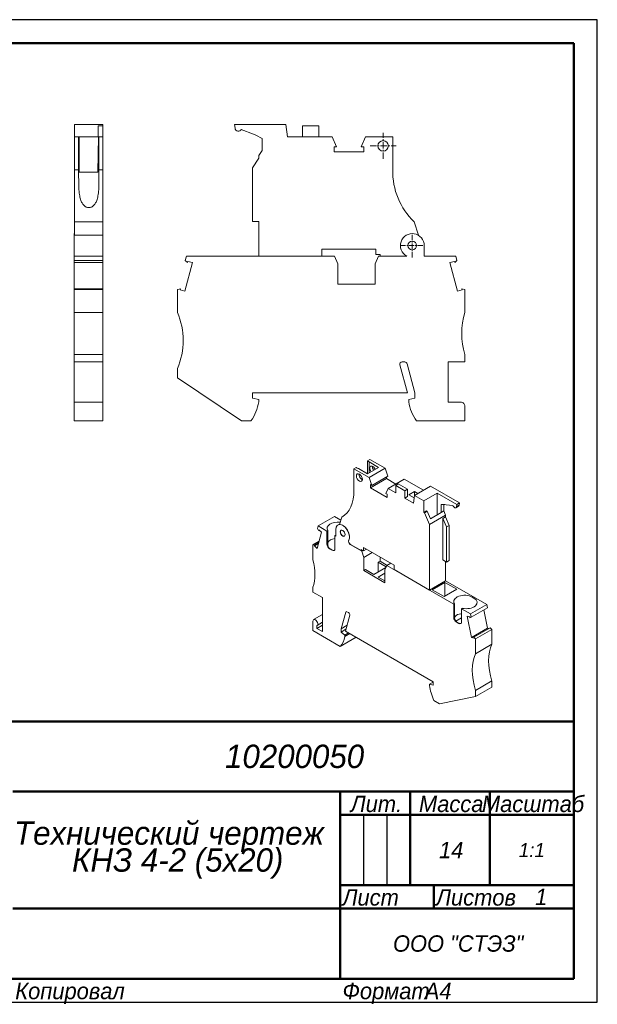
# Model space of a CAD drawing. Header units: millimetres. Extents: x 0 to 297, y 0 to 210.
# Tile 2 of 2: x 173 to 297, y 0 to 210. Entities that reach past the tile are written whole.
import ezdxf

# ---------------------------------------------------------------- set-up
doc = ezdxf.new("R2010")
doc.units = ezdxf.units.MM
doc.linetypes.add('CENTER_per1_scale0.036417', pattern=[1.85, 1.15625, -0.23125, 0.23125, -0.23125])
doc.linetypes.add('CENTER_per1_scale0.044291', pattern=[2.25, 1.40625, -0.28125, 0.28125, -0.28125])

# ---------------------------------------------------------------- blocks, each defined once
blk = doc.blocks.new('_FR1Страница_1')
at = {"color": 7, "linetype": 'Continuous', "lineweight": 25}
for p, q in [((297, 210), (0, 210)), ((297, 0), (297, 210)), ((247, 40), (247, 25)), ((252, 40), (252, 25)), ((242, 20), (292, 20)), ((262, 20), (262, 20)), ((0, 0), (297, 0))]:
    blk.add_line(p, q, dxfattribs=at)
at = {"color": 7, "linetype": 'Continuous', "lineweight": 50}
for p, q in [((20, 205), (292, 205)), ((292, 205), (292, 5)), ((107, 60), (292, 60)), ((172, 45), (292, 45)), ((242, 45), (242, 5)), ((257, 45), (257, 25)), ((274, 45), (274, 25)), ((242, 40), (292, 40)), ((242, 25), (292, 25)), ((262, 25), (262, 20)), ((172, 20), (292, 20)), ((292, 5), (20, 5))]:
    blk.add_line(p, q, dxfattribs=at)
at = {"color": 7}
for s, insert, char_height, width, attachment_point in [('\\pl0.5;{\\fT-FLEX Type A|b0|i1;\\l\\C250;10200050 \\P}', (232, 52.5), 5, 122.5, 5), ('\\pl0.5;{\\fT-FLEX Type A|b0|i1;\\l\\C250;Масштаб\\P}', (283, 44.125), 3.5, 19.75, 2), ('\\pl0.5;{\\fT-FLEX Type A|b0|i1;\\l\\C250;Лит.\\P}', (249.5, 44.125), 3.5, 16.75, 2), ('\\pl0.5;{\\fT-FLEX Type A|b0|i1;\\l\\C250;Масса\\P}', (265.5, 44.125), 3.5, 18.75, 2), ('\\pl0.5;{\\fT-FLEX Type A|b0|i1;\\l\\C250;14\\P}', (265.5, 32.5), 3.5, 18.75, 5), ('{\\fT-FLEX Type A|b0|i1;\\l\\C250;1:1\\P}', (283, 32.5), 3, 19.5, 5), ('\\pl0.5;{\\fT-FLEX Type A|b0|i1;\\l\\C250;\\P}', (244.5, 32.5), 3.5, 6.75, 5), ('\\pl0.5;{\\fT-FLEX Type A|b0|i1;\\l\\C250;\\P}', (249.5, 32.5), 3.5, 6.75, 5), ('\\pl0.5;{\\fT-FLEX Type A|b0|i1;\\l\\C250;\\P}', (254.5, 32.5), 3.5, 6.75, 5), ('\\pl0.5;{\\fT-FLEX Type A|b0|i1;\\l\\C250;\\H0.857143x;\\P}', (283, 32.5), 3.5, 19.75, 5), ('\\pl0.5;{\\fT-FLEX Type A|b0|i1;\\l\\C250;Лист\\P}', (242, 24.125), 3.5, 11.75, 1), ('\\pl0.5;{\\fT-FLEX Type A|b0|i1;\\l\\C250;\\H0.857143x;\\P}', (257, 24.125), 3.5, 11.75, 2), ('\\pl0.5;{\\fT-FLEX Type A|b0|i1;\\l\\C250;Листов\\P}', (262, 24.125), 3.5, 17.75, 1), ('{\\fT-FLEX Type A|b0|i1;\\l\\C250;1\\P}', (285, 22.5), 3.5, 15.75, 5), ('\\pl0.5;{\\fT-FLEX Type A|b0|i1;\\l\\C250;\\H0.857143x;\\P}', (285, 24.125), 3.5, 15.75, 2), ('{\\fT-FLEX Type A|b0|i1;\\l\\C250;\\P}', (257, 22.5), 3.5, 11.75, 5), ('{\\fT-FLEX Type A|b0|i1;\\l\\C250;}', (207, 20), 3, 71.5, 5), ('\\pl0.5;{\\fT-FLEX Type A|b0|i1;\\l\\C250;ООО "СТЭЗ"\\P}', (267, 12.5), 3.5, 51.75, 5), ('\\pl0.6;{\\fT-FLEX Type A|b0|i1;\\l\\C250; \\P}', (207, 12.5), 3.5, 71.75, 5), ('\\pl0.5;{\\fT-FLEX Type A|b0|i1;\\l\\C250;Копировал\\P}', (172, 4.125), 3.5, 23.566, 1), ('\\pl0.5;{\\fT-FLEX Type A|b0|i1;\\l\\C250;\\P}', (193.816, 4.125), 3.5, 40.967, 1), ('\\pl0.5;{\\fT-FLEX Type A|b0|i1;\\l\\C250;Формат\\P}', (242, 4.125), 3.5, 18.675, 1), ('\\pl0.5;{\\fT-FLEX Type A|b0|i1;\\l\\C250;\\P}', (258.925, 4.125), 3.5, 9.825, 1), ('{\\fT-FLEX Type A|b0|i1;\\l\\C250;A4\\P}', (262.962, 4.125), 3.5, 9.825, 2)]:
    blk.add_mtext(s, dxfattribs=dict(at, insert=insert, char_height=char_height, width=width, attachment_point=attachment_point))
at = {"color": 7, "insert": (207, 32.5), "char_height": 5, "width": 72.5, "attachment_point": 5, "line_spacing_factor": 0.69}
blk.add_mtext('\\pl0.5;{\\fT-FLEX Type A|b0|i1;\\l\\C250;Технический чертеж    КНЗ 4-2 (5x20)\\P}', dxfattribs=at)
blk = doc.blocks.new('Страница_1')
at = {"color": 7, "linetype": 'Continuous', "lineweight": 20}
for p, q in [((185.168, 187.61), (191.218, 187.61)), ((185.168, 184.93), (185.168, 187.61)), ((190.218, 187.33), (190.218, 184.93)), ((191.218, 187.33), (190.218, 187.33)), ((191.218, 187.61), (191.218, 187.33)), ((191.218, 187.33), (191.218, 184.93)), ((219.408, 187.61), (219.515, 186.833)), ((230.353, 187.61), (219.408, 187.61)), ((230.729, 184.93), (230.353, 187.61)), ((233.954, 184.93), (233.954, 187.33)), ((233.954, 187.33), (237.454, 187.33)), ((237.454, 187.33), (237.454, 184.93)), ((220.854, 186.563), (223.471, 185.507)), ((185.168, 184.93), (186.068, 184.93)), ((185.168, 177.886), (185.168, 184.93)), ((186.168, 184.93), (186.068, 184.93)), ((186.068, 177.886), (186.068, 184.93)), ((186.168, 177.38), (186.168, 184.93)), ((190.279, 184.93), (186.168, 184.93)), ((190.147, 177.38), (190.279, 184.93)), ((190.279, 184.93), (190.418, 184.93)), ((190.418, 177.886), (190.418, 184.93)), ((190.418, 184.93), (191.218, 184.93)), ((191.218, 184.93), (191.218, 177.886)), ((225.329, 184.618), (225.329, 182.02)), ((240.307, 184.93), (230.729, 184.93)), ((241.232, 182.825), (240.307, 184.93)), ((247.426, 184.93), (246.501, 182.825)), ((253.236, 184.93), (247.426, 184.93)), ((253.236, 177.886), (253.236, 184.93)), ((224.629, 180.986), (225.329, 182.02)), ((240.704, 182.825), (241.232, 182.825)), ((240.704, 181.755), (240.704, 182.825)), ((247.029, 181.755), (240.704, 181.755)), ((246.501, 182.825), (247.029, 182.825)), ((247.029, 182.825), (247.029, 181.755)), ((224.629, 180.429), (223.229, 178.36)), ((224.629, 180.429), (224.629, 180.986)), ((185.168, 177.886), (185.168, 166.806)), ((185.168, 177.886), (186.068, 177.886)), ((190.147, 177.38), (186.168, 177.38)), ((190.418, 177.886), (191.218, 177.886)), ((191.218, 177.886), (191.218, 166.806)), ((223.229, 178.36), (223.229, 166.83)), ((185.168, 166.806), (191.218, 166.806)), ((185.168, 163.922), (185.168, 166.806)), ((191.218, 166.806), (191.218, 163.922)), ((224.629, 166.83), (223.229, 166.83)), ((224.629, 166.83), (224.629, 159.48)), ((258.733, 163.922), (257.827, 166.806)), ((185.168, 164.28), (185.118, 164.28)), ((185.118, 161.73), (185.118, 164.28)), ((191.268, 164.28), (191.218, 164.28)), ((191.268, 161.73), (191.268, 164.28)), ((191.218, 163.922), (185.168, 163.922)), ((185.118, 161.73), (185.118, 159.48)), ((191.268, 159.48), (191.268, 161.73)), ((238.079, 159.48), (238.079, 160.93)), ((249.645, 160.93), (238.079, 160.93)), ((249.645, 160.93), (249.645, 159.83)), ((259.979, 161.73), (259.979, 159.48)), ((185.118, 159.48), (191.268, 159.48)), ((185.118, 158.517), (185.118, 159.48)), ((185.118, 158.085), (185.118, 158.517)), ((191.268, 158.517), (185.118, 158.517)), ((185.118, 158.07), (185.118, 158.085)), ((191.268, 158.085), (185.118, 158.085)), ((185.118, 152.501), (185.118, 158.07)), ((185.118, 158.07), (191.268, 158.07)), ((191.268, 159.48), (191.268, 158.517)), ((191.268, 158.517), (191.268, 158.085)), ((191.268, 158.085), (191.268, 158.07)), ((191.268, 158.07), (191.268, 152.501)), ((210.418, 158.07), (208.781, 151.961)), ((209.139, 159.48), (208.881, 158.517)), ((209.314, 158.085), (208.881, 158.517)), ((240.761, 159.48), (209.139, 159.48)), ((209.384, 158.347), (209.314, 158.085)), ((209.384, 158.347), (210.418, 158.07)), ((241.479, 157.78), (240.761, 159.48)), ((250.198, 159.48), (249.479, 157.78)), ((249.645, 159.83), (250.529, 159.83)), ((256.229, 159.48), (250.198, 159.48)), ((250.529, 159.83), (250.529, 159.48)), ((266.719, 159.48), (259.979, 159.48)), ((265.44, 158.07), (266.474, 158.347)), ((267.077, 151.961), (265.44, 158.07)), ((266.474, 158.347), (266.545, 158.085)), ((266.545, 158.085), (266.977, 158.517)), ((266.977, 158.517), (266.719, 159.48)), ((241.479, 153.48), (241.479, 157.78)), ((249.479, 157.78), (249.479, 153.48)), ((191.268, 152.501), (185.118, 152.501)), ((185.118, 152.33), (185.118, 152.501)), ((185.118, 152.33), (191.268, 152.33)), ((185.118, 147.43), (185.118, 152.33)), ((191.268, 152.501), (191.268, 152.33)), ((191.268, 152.33), (191.268, 147.43)), ((207.818, 152.501), (207.179, 152.33)), ((207.179, 152.33), (207.179, 147.43)), ((207.747, 152.238), (207.818, 152.501)), ((208.781, 151.961), (207.747, 152.238)), ((249.479, 153.48), (241.479, 153.48)), ((268.111, 152.238), (267.077, 151.961)), ((268.041, 152.501), (268.111, 152.238)), ((268.679, 152.33), (268.041, 152.501)), ((268.679, 147.43), (268.679, 152.33)), ((185.118, 138.43), (185.118, 147.43)), ((185.118, 147.43), (191.268, 147.43)), ((191.268, 138.43), (191.268, 147.43)), ((185.118, 138.43), (191.268, 138.43)), ((185.118, 136.83), (185.118, 138.43)), ((185.118, 136.83), (191.268, 136.83)), ((185.118, 136.83), (185.118, 128.23)), ((191.268, 138.43), (191.268, 136.83)), ((191.268, 128.23), (191.268, 136.83)), ((255.262, 136.83), (255.827, 136.83)), ((265.079, 136.83), (265.079, 128.23)), ((265.079, 136.83), (268.679, 136.83)), ((268.679, 136.83), (268.679, 138.43)), ((207.179, 133.43), (207.179, 135.43)), ((254.779, 136.2), (256.379, 130.23)), ((256.31, 136.459), (257.979, 130.23)), ((220.87, 124.23), (207.179, 133.43)), ((223.279, 130.23), (223.279, 129.13)), ((256.379, 130.23), (223.279, 130.23)), ((223.279, 129.13), (224.579, 128.781)), ((224.579, 128.781), (224.579, 128.33)), ((256.679, 128.781), (257.979, 129.13)), ((256.679, 128.33), (256.679, 128.781)), ((257.979, 129.13), (257.979, 130.23)), ((185.118, 128.23), (186.068, 128.23)), ((185.118, 128.23), (185.118, 127.33)), ((185.118, 127.33), (185.118, 124.23)), ((191.268, 128.23), (186.068, 128.23)), ((191.268, 128.23), (191.268, 127.33)), ((191.268, 124.23), (191.268, 127.33)), ((265.079, 128.23), (267.779, 128.23)), ((268.679, 127.33), (268.679, 124.23)), ((185.118, 124.23), (191.268, 124.23)), ((220.87, 124.23), (222.92, 124.23)), ((268.679, 124.23), (258.338, 124.23)), ((248.369, 116), (247.86, 115.706)), ((248.369, 116), (251.655, 114.103)), ((245.399, 114.285), (244.947, 114.024)), ((248.233, 112.127), (244.947, 114.024)), ((244.947, 114.024), (244.947, 109.423)), ((245.913, 114.08), (247.857, 112.957)), ((247.857, 112.957), (250.183, 114.3)), ((247.86, 112.959), (247.86, 115.706)), ((248.175, 115.459), (250.183, 114.3)), ((248.175, 113.14), (248.175, 115.459)), ((251.655, 114.103), (248.233, 112.127)), ((251.655, 114.103), (252.179, 112.426)), ((248.756, 110.45), (248.233, 112.127)), ((248.458, 109.923), (251.88, 111.899)), ((248.756, 110.45), (252.179, 112.426)), ((251.88, 112.253), (251.88, 111.899)), ((251.88, 111.899), (253.887, 110.741)), ((255.683, 111.778), (252.26, 109.802)), ((255.683, 111.778), (259.798, 109.402)), ((248.756, 110.45), (248.458, 110.622)), ((248.458, 110.622), (248.458, 109.923)), ((252.036, 107.858), (248.458, 109.923)), ((252.26, 109.802), (251.737, 108.729)), ((253.874, 108.87), (252.26, 109.802)), ((253.874, 110.438), (254.44, 110.764)), ((253.874, 110.438), (253.874, 108.87)), ((255.854, 109.295), (253.874, 110.438)), ((256.42, 109.621), (254.44, 110.764)), ((255.854, 109.295), (256.42, 109.621)), ((256.42, 108.054), (256.42, 109.621)), ((261.314, 110.277), (257.891, 108.301)), ((261.314, 110.277), (267.505, 106.703)), ((252.036, 108.556), (251.737, 108.729)), ((252.036, 107.858), (252.036, 108.556)), ((255.854, 107.727), (255.854, 109.295)), ((255.854, 107.727), (256.42, 108.054)), ((257.678, 106.674), (255.854, 107.727)), ((257.89, 109.148), (256.703, 108.462)), ((257.827, 107.812), (256.703, 108.462)), ((257.891, 108.301), (257.678, 106.674)), ((257.89, 109.148), (258.624, 108.724)), ((257.89, 108.294), (257.89, 109.148)), ((259.885, 107.15), (257.891, 108.301)), ((262.741, 108.8), (259.885, 107.15)), ((262.741, 104.169), (262.741, 108.8)), ((262.741, 108.8), (266.939, 106.376)), ((259.885, 107.15), (259.885, 104.681)), ((263.59, 104.659), (263.59, 106.356)), ((264.155, 106.354), (264.155, 104.985)), ((266.121, 106.165), (264.641, 106.33)), ((266.761, 105.664), (267.326, 105.991)), ((266.876, 105.891), (267.441, 106.218)), ((266.939, 106.376), (266.879, 105.903)), ((267.505, 106.703), (266.939, 106.376)), ((267.505, 106.703), (267.444, 106.23)), ((240.77, 103.796), (237.291, 101.788)), ((240.77, 103.796), (242.132, 103.01)), ((242.35, 103.685), (241.837, 102.097)), ((242.574, 103.815), (242.35, 103.685)), ((259.885, 104.681), (260.45, 105.008)), ((259.885, 104.681), (260.04, 104.592)), ((260.04, 104.592), (260.606, 104.918)), ((260.04, 104.592), (261.129, 102.105)), ((260.45, 105.008), (260.606, 104.918)), ((260.606, 104.918), (261.299, 103.336)), ((261.129, 102.105), (264.551, 104.081)), ((261.299, 103.336), (263.59, 104.659)), ((264.155, 104.985), (263.59, 104.659)), ((264.551, 103.717), (263.986, 103.391)), ((263.986, 103.391), (263.986, 94.508)), ((263.986, 103.391), (264.778, 101.582)), ((264.551, 104.081), (264.155, 104.985)), ((264.551, 103.717), (264.551, 104.081)), ((264.551, 103.717), (265.343, 101.909)), ((237.291, 101.788), (237.145, 101.243)), ((237.145, 101.243), (237.39, 100.819)), ((237.291, 101.788), (239.18, 100.697)), ((241.104, 99.586), (241.104, 101.056)), ((241.866, 102.186), (241.526, 101.99)), ((261.129, 88.058), (261.129, 102.105)), ((265.343, 101.909), (264.778, 101.582)), ((264.778, 101.582), (264.778, 94.051)), ((265.343, 101.909), (265.343, 94.377)), ((238.015, 100.449), (237.089, 96.993)), ((237.43, 100.968), (237.39, 100.819)), ((237.39, 100.819), (237.515, 100.892)), ((237.43, 100.968), (238.015, 100.449)), ((239.18, 100.697), (239.356, 100.798)), ((239.18, 100.697), (239.18, 97.888)), ((239.356, 100.798), (239.356, 97.989)), ((240.878, 99.717), (241.053, 99.818)), ((240.878, 99.717), (241.104, 99.586)), ((240.878, 96.908), (240.878, 99.717)), ((237.497, 98.516), (236.182, 97.757)), ((236.182, 97.757), (236.182, 94.557)), ((236.543, 97.661), (236.182, 97.757)), ((237.36, 98.007), (236.504, 97.512)), ((236.504, 97.512), (236.543, 97.661)), ((237.089, 96.993), (236.504, 97.512)), ((236.543, 97.661), (237.4, 98.155)), ((240.312, 96.582), (239.746, 96.908)), ((240.227, 96.663), (239.888, 96.859)), ((244.162, 97.821), (246.637, 96.392)), ((244.19, 97.837), (246.478, 96.516)), ((246.978, 97.175), (253.521, 93.397)), ((246.978, 96.456), (246.978, 97.175)), ((246.978, 96.456), (247.6, 96.816)), ((246.478, 96.516), (246.478, 96.745)), ((246.978, 96.456), (246.478, 96.745)), ((246.478, 96.516), (246.676, 96.631)), ((246.637, 96.392), (246.863, 96.522)), ((247.043, 95.047), (246.637, 96.392)), ((248.854, 96.092), (247.043, 95.047)), ((247.043, 92.238), (247.043, 95.047)), ((250.522, 95.128), (250.522, 94.247)), ((251.797, 92.925), (249.193, 91.421)), ((250.155, 94.034), (250.522, 94.247)), ((250.155, 94.034), (250.155, 91.977)), ((250.155, 94.034), (251.856, 93.052)), ((250.522, 94.247), (252.06, 93.359)), ((251.975, 93.31), (251.569, 92.434)), ((252.824, 93.8), (251.975, 93.31)), ((251.975, 93.31), (266.277, 85.053)), ((253.521, 93.397), (253.521, 92.45)), ((263.986, 94.508), (264.778, 94.051)), ((264.551, 94.181), (264.551, 90.033)), ((264.778, 94.051), (265.343, 94.377)), ((247.043, 92.238), (247.411, 92.45)), ((251.569, 89.625), (247.043, 92.238)), ((249.193, 91.421), (247.411, 92.45)), ((250.155, 90.866), (251.569, 91.683)), ((251.569, 90.05), (250.155, 90.866)), ((251.569, 92.434), (251.569, 89.625)), ((253.521, 92.45), (261.129, 88.058)), ((236.182, 88.678), (236.182, 87.633)), ((261.129, 88.058), (264.551, 90.033)), ((261.666, 88.139), (264.41, 89.723)), ((264.41, 86.784), (264.41, 89.723)), ((266.956, 88.253), (264.41, 89.723)), ((264.551, 90.066), (273.342, 84.991)), ((236.182, 87.633), (238.219, 86.457)), ((238.219, 79.207), (238.219, 86.457)), ((264.212, 86.669), (261.666, 88.139)), ((266.956, 88.253), (264.212, 86.669)), ((270.604, 86.376), (270.265, 86.571)), ((266.452, 85.154), (266.277, 85.053)), ((266.277, 82.244), (266.277, 85.053)), ((266.452, 82.345), (266.452, 85.154)), ((269.863, 82.982), (273.342, 84.991)), ((270.009, 82.269), (273.488, 84.278)), ((273.342, 84.991), (273.488, 84.278)), ((238.219, 82.847), (236.331, 81.757)), ((242.235, 79.827), (243.179, 83.351)), ((243.14, 79.305), (244.045, 82.682)), ((243.453, 83.435), (243.772, 83.251)), ((266.473, 82.088), (266.732, 81.513)), ((267.974, 82.123), (266.754, 81.419)), ((268.149, 84.174), (267.974, 84.073)), ((267.974, 81.264), (267.974, 84.073)), ((267.974, 84.073), (269.863, 82.982)), ((270.066, 77.954), (269.14, 82.479)), ((269.14, 82.479), (269.725, 82.323)), ((269.725, 82.323), (269.764, 82.128)), ((269.764, 82.128), (270.009, 82.269)), ((270.009, 82.269), (269.863, 82.982)), ((272.749, 83.851), (273.545, 79.963)), ((236.182, 79.403), (236.182, 81.428)), ((237.031, 79.893), (238.219, 80.578)), ((237.031, 79.893), (237.031, 80.499)), ((237.051, 80.51), (238.219, 81.184)), ((243.472, 80.541), (242.235, 79.827)), ((266.732, 81.513), (266.754, 81.419)), ((266.754, 81.419), (266.8, 81.372)), ((267.408, 80.938), (266.842, 81.264)), ((267.323, 81.019), (266.984, 81.215)), ((270.611, 77.992), (274.09, 80)), ((274.09, 80), (274.451, 79.68)), ((242.032, 76.025), (236.182, 79.403)), ((238.219, 79.207), (237.031, 79.893)), ((245.426, 77.985), (242.032, 76.025)), ((242.235, 79.827), (242.235, 79.109)), ((242.235, 79.109), (243.244, 79.691)), ((242.235, 79.109), (242.971, 78.457)), ((242.971, 78.457), (243.79, 78.93)), ((244.045, 78.782), (242.971, 78.162)), ((242.971, 78.457), (242.971, 78.162)), ((261.864, 68.494), (243.14, 79.305)), ((270.066, 77.954), (273.545, 79.963)), ((270.651, 77.797), (270.066, 77.954)), ((270.651, 77.797), (270.611, 77.992)), ((270.972, 77.672), (270.611, 77.992)), ((270.972, 77.672), (274.451, 79.68)), ((273.545, 79.963), (273.872, 79.875)), ((274.451, 79.68), (274.451, 76.48)), ((270.972, 74.471), (270.972, 77.672)), ((274.451, 76.48), (270.972, 74.471)), ((261.864, 68.397), (261.129, 67.973)), ((261.129, 67.973), (261.864, 67.776)), ((261.129, 67.678), (261.129, 67.973)), ((261.864, 67.776), (261.864, 68.494)), ((274.451, 68.641), (270.972, 66.633)), ((274.451, 67.335), (274.451, 68.641)), ((270.972, 65.326), (263.227, 63.788)), ((270.972, 65.326), (274.451, 67.335)), ((270.972, 66.633), (270.972, 65.326)), ((263.227, 63.788), (262.067, 64.458))]:
    blk.add_line(p, q, dxfattribs=at)
at = {"color": 7, "linetype": 'CENTER_per1_scale0.044291', "lineweight": 9}
for p, q in [((251.179, 180.238), (251.179, 185.821)), ((248.388, 183.03), (253.971, 183.03))]:
    blk.add_line(p, q, dxfattribs=at)
at = {"color": 7, "linetype": 'CENTER_per1_scale0.036417', "lineweight": 9}
for p, q in [((257.429, 159.138), (257.429, 164.321)), ((254.838, 161.73), (260.021, 161.73))]:
    blk.add_line(p, q, dxfattribs=at)
at = {"color": 7, "lineweight": 20, "flags": 128}
for points in [[(188.243, 169.833), (188.097, 169.841), (187.954, 169.865), (187.815, 169.904), (187.682, 169.956), (187.557, 170.02), (187.438, 170.094), (187.328, 170.176), (187.225, 170.267), (187.099, 170.396), (186.986, 170.535), (186.883, 170.682), (186.791, 170.834), (186.708, 170.992), (186.633, 171.153), (186.544, 171.376), (186.467, 171.605), (186.401, 171.838), (186.344, 172.074), (186.295, 172.314), (186.242, 172.632), (186.199, 172.954), (186.164, 173.279), (186.131, 173.697), (186.108, 174.119), (186.091, 174.544), (186.081, 174.972), (186.074, 175.402), (186.071, 175.835), (186.069, 176.346), (186.068, 176.859), (186.068, 177.372), (186.068, 177.886)], [(190.418, 177.886), (190.418, 177.363), (190.418, 176.84), (190.417, 176.318), (190.415, 175.797), (190.41, 175.279), (190.403, 174.874), (190.392, 174.471), (190.376, 174.07), (190.353, 173.673), (190.321, 173.279), (190.289, 172.968), (190.248, 172.661), (190.199, 172.357), (190.138, 172.057), (190.081, 171.825), (190.016, 171.597), (189.94, 171.372), (189.853, 171.153), (189.778, 170.992), (189.695, 170.834), (189.603, 170.682), (189.5, 170.535), (189.386, 170.396), (189.261, 170.267), (189.158, 170.176), (189.047, 170.094), (188.929, 170.02), (188.803, 169.956), (188.671, 169.904), (188.532, 169.865), (188.389, 169.841), (188.243, 169.833)], [(246.024, 112.796), (246.029, 112.875)], [(246.734, 111.672), (246.671, 111.701), (246.544, 111.788), (246.424, 111.899), (246.317, 112.026), (246.22, 112.17), (246.138, 112.329), (246.076, 112.492), (246.037, 112.651), (246.024, 112.796)], [(239.356, 97.989), (239.362, 97.851), (239.38, 97.701), (239.412, 97.546), (239.457, 97.393), (239.517, 97.249), (239.591, 97.12), (239.678, 97.011), (239.778, 96.927)], [(240.344, 96.6), (240.467, 96.555), (240.591, 96.542), (240.712, 96.56), (240.736, 96.57)], [(266.875, 81.283), (266.775, 81.367), (266.687, 81.476), (266.613, 81.605), (266.553, 81.749), (266.508, 81.902), (266.477, 82.057), (266.458, 82.207), (266.452, 82.345)], [(267.974, 83.001), (267.831, 83.001), (267.459, 82.942), (267.118, 82.823), (266.826, 82.649), (266.595, 82.429), (266.458, 82.216)], [(266.8, 81.372), (266.824, 81.325)], [(267.44, 80.956), (267.563, 80.911), (267.688, 80.898), (267.808, 80.915), (267.832, 80.925)]]:
    blk.add_lwpolyline(points, dxfattribs=at)
at = {"color": 7, "linetype": 'Continuous', "lineweight": 20}
for centre, radius in [((251.179, 183.03), 1.125), ((257.429, 161.73), 0.925)]:
    blk.add_circle(centre, radius, dxfattribs=at)
for centre, radius, start, end in [((219.614, 186.846), 0.1, 187.81709, 200.49371), ((220.219, 186.857), 0.7, 183.72679, 335.22146), ((211.022, 157.117), 31, 62.51458, 66.32302), ((268.233, 177.609), 15, 178.9428, 226.07291), ((257.429, 161.73), 2.55, 0, 241.92751), ((193.432, 141.43), 15, 336.42182, 23.57818), ((282.988, 142.93), 15, 162.5424, 197.4576), ((255.262, 136.33), 0.5, 90, 195), ((255.827, 136.33), 0.5, 15, 90), ((215.185, 129.745), 9.5, 324.50968, 351.4318), ((266.073, 129.745), 9.5, 188.5682, 215.49032), ((267.779, 127.33), 0.9, 359.99999, 90)]:
    blk.add_arc(centre, radius, start, end, dxfattribs=at)
for centre, major_axis, start_param, end_param in [((246.632, 114.994), (1.74, 0), 3.9248782, 4.2863153), ((246.632, 114.994), (1.74, 0), 0.4809849, 0.7875108), ((248.967, 113.761), (-0.45, 0.779), 4.5546002, 8.0117704), ((249.532, 114.087), (-0.45, 0.779), 0.6796738, 1.7285851), ((236.463, 114.141), (-6, 10.392), 3.1228668, 3.9454425), ((271.683, 83.719), (-12.4, 21.477), 5.9110285, 5.9774982), ((266.481, 106.149), (-0.28, 0.485), 1.2178652, 3.8619461), ((266.823, 105.945), (-0.04, 0.0693), 3.5693081, 3.7905568), ((267.046, 106.476), (-0.28, 0.485), 3.1415927, 3.8619461), ((267.388, 106.271), (-0.04, 0.0693), 3.5693081, 3.7905568), ((241.528, 101.268), (2.32, 0), 1.3688748, 3.5003741), ((242.546, 100.223), (-1.02, 1.767), 3.4298401, 7.0685834), ((242.575, 100.24), (-1.02, 1.767), 3.4298402, 6.0342437), ((241.528, 97.806), (2.32, 0), 1.8550117, 2.7828112), ((241.867, 101.072), (2.32, 0), 4.3536075, 4.3769641), ((242.575, 100.24), (-0.37, 0.641), 0.0382313, 3.1033614), ((239.746, 97.562), (-0.4, 0.693), 0.7853982, 2.3561945), ((241.528, 97.806), (2.32, 0), 3.8579705, 3.9269908), ((240.312, 97.235), (-0.4, 0.693), 2.3561945, 3.9269908), ((244.162, 98.278), (-0.28, 0.485), 0.2882475, 2.3561945), ((244.19, 98.294), (-0.28, 0.485), 0.2882475, 2.3561945), ((241.867, 97.611), (2.32, 0), 3.926991, 3.9960113), ((228.088, 96.291), (-6, 10.392), 3.6222982, 4.2316835), ((268.624, 85.624), (2.32, 0), 0.7853982, 3.5003741), ((268.964, 85.428), (2.32, 0), 4.3536075, 7.0685835), ((243.453, 83.109), (-0.2, 0.346), 5.4977871, 6.8067841), ((243.772, 82.924), (-0.2, 0.346), 3.6651914, 5.4977871), ((266.842, 81.917), (-0.4, 0.693), 0.7853982, 2.3561945), ((236.691, 81.134), (-0.36, 0.624), 3.0859221, 7.0685835), ((268.624, 82.162), (2.32, 0), 3.8579705, 3.9269908), ((268.964, 81.966), (2.32, 0), 3.926991, 3.9960113), ((267.408, 81.591), (-0.4, 0.693), 2.3561945, 3.9269908), ((237.657, 82.154), (-3.8, 6.582), 3.3075678, 3.7774476), ((282.228, 68.07), (-6, 10.392), 0.3738813, 1.196915), ((278.749, 66.062), (-6, 10.392), 0.3738813, 1.196915), ((266.443, 65.534), (-3.8, 6.582), 0.9349414, 1.4048212)]:
    blk.add_ellipse(centre, major_axis=major_axis, ratio=0.5773503, start_param=start_param, end_param=end_param, dxfattribs=at)
for centre, major_axis in [((246.11, 112.112), (-0.45, 0.779)), ((242.546, 100.223), (-0.37, 0.641))]:
    blk.add_ellipse(centre, major_axis=major_axis, ratio=0.5773503, dxfattribs=at)
blk.add_blockref('_FR1Страница_1', (0, 0))

msp = doc.modelspace()

# ---------------------------------------------------------------- block references
msp.add_blockref('Страница_1', (0, 0))

doc.saveas('drawing.dxf')
